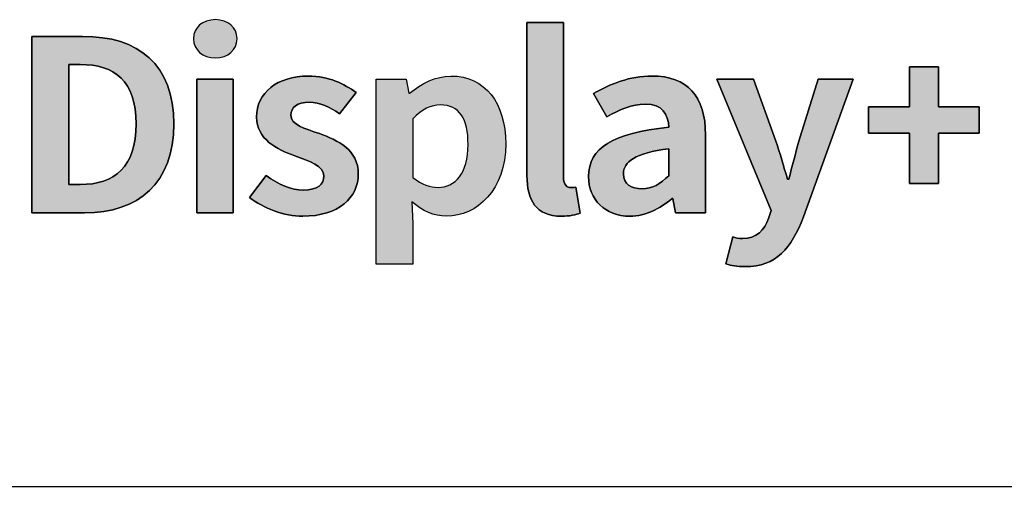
# Model space of a CAD drawing. Header units: millimetres. Extents: x 0 to 3401, y -1 to 1189.
# Tile 33 of 40: x 3279.16 to 3292.77, y 31.04 to 37.49. Entities that reach past the tile are written whole.
import ezdxf

# ---------------------------------------------------------------- set-up
doc = ezdxf.new("R2010")
doc.units = ezdxf.units.MM
doc.header["$LTSCALE"] = 65.395
doc.layers.get('0').update_dxf_attribs({"linetype": 'CONTINUOUS'})

msp = doc.modelspace()

# ---------------------------------------------------------------- hatches: boundary and pattern name
at = {"linetype": 'Continuous'}
h = msp.add_hatch(color=256, dxfattribs=at)
h.paths.add_polyline_path([(3282.116, 34.82), (3282.116, 36.666), (3281.613, 36.666), (3281.613, 34.82)])
edge = h.paths.add_edge_path()
edge.add_spline(control_points=[(3282.34, 35.034), (3282.53, 34.882), (3282.816, 34.774), (3283.074, 34.774)], knot_values=[0, 0, 0, 0, 1, 1, 1, 1], degree=3, periodic=0)
edge.add_spline(control_points=[(3283.074, 34.774), (3283.577, 34.774), (3283.842, 35.034), (3283.842, 35.357)], knot_values=[0, 0, 0, 0, 1, 1, 1, 1], degree=3, periodic=0)
edge.add_spline(control_points=[(3283.842, 35.357), (3283.842, 35.7), (3283.56, 35.822), (3283.305, 35.915)], knot_values=[0, 0, 0, 0, 1, 1, 1, 1], degree=3, periodic=0)
edge.add_spline(control_points=[(3283.305, 35.915), (3283.102, 35.987), (3282.912, 36.037), (3282.912, 36.172)], knot_values=[0, 0, 0, 0, 1, 1, 1, 1], degree=3, periodic=0)
edge.add_spline(control_points=[(3282.912, 36.172), (3282.912, 36.277), (3282.995, 36.35), (3283.167, 36.35)], knot_values=[0, 0, 0, 0, 1, 1, 1, 1], degree=3, periodic=0)
edge.add_spline(control_points=[(3283.167, 36.35), (3283.312, 36.35), (3283.446, 36.284), (3283.584, 36.191)], knot_values=[0, 0, 0, 0, 1, 1, 1, 1], degree=3, periodic=0)
edge.add_line((3283.584, 36.191), (3283.811, 36.485))
edge.add_spline(control_points=[(3283.811, 36.485), (3283.649, 36.6), (3283.436, 36.712), (3283.153, 36.712)], knot_values=[0, 0, 0, 0, 1, 1, 1, 1], degree=3, periodic=0)
edge.add_spline(control_points=[(3283.153, 36.712), (3282.719, 36.712), (3282.437, 36.478), (3282.437, 36.145)], knot_values=[0, 0, 0, 0, 1, 1, 1, 1], degree=3, periodic=0)
edge.add_spline(control_points=[(3282.437, 36.145), (3282.437, 35.839), (3282.719, 35.697), (3282.964, 35.608)], knot_values=[0, 0, 0, 0, 1, 1, 1, 1], degree=3, periodic=0)
edge.add_spline(control_points=[(3282.964, 35.608), (3283.167, 35.532), (3283.367, 35.469), (3283.367, 35.331)], knot_values=[0, 0, 0, 0, 1, 1, 1, 1], degree=3, periodic=0)
edge.add_spline(control_points=[(3283.367, 35.331), (3283.367, 35.215), (3283.281, 35.136), (3283.088, 35.136)], knot_values=[0, 0, 0, 0, 1, 1, 1, 1], degree=3, periodic=0)
edge.add_spline(control_points=[(3283.088, 35.136), (3282.909, 35.136), (3282.743, 35.209), (3282.571, 35.337)], knot_values=[0, 0, 0, 0, 1, 1, 1, 1], degree=3, periodic=0)
edge.add_line((3282.571, 35.337), (3282.34, 35.034))
edge = h.paths.add_edge_path()
edge.add_line((3279.332, 37.26), (3279.332, 34.82))
edge.add_line((3279.332, 34.82), (3280.059, 34.82))
edge.add_spline(control_points=[(3280.059, 34.82), (3280.81, 34.82), (3281.293, 35.229), (3281.293, 36.05)], knot_values=[0, 0, 0, 0, 1, 1, 1, 1], degree=3, periodic=0)
edge.add_spline(control_points=[(3281.293, 36.05), (3281.293, 36.874), (3280.81, 37.26), (3280.032, 37.26)], knot_values=[0, 0, 0, 0, 1, 1, 1, 1], degree=3, periodic=0)
edge.add_line((3280.032, 37.26), (3279.332, 37.26))
edge = h.paths.add_edge_path()
edge.add_spline(control_points=[(3280.772, 36.05), (3280.772, 35.456), (3280.476, 35.212), (3280.001, 35.212)], knot_values=[0, 0, 0, 0, 1, 1, 1, 1], degree=3, periodic=0)
edge.add_line((3280.001, 35.212), (3279.842, 35.212))
edge.add_line((3279.842, 35.212), (3279.842, 36.871))
edge.add_line((3279.842, 36.871), (3280.001, 36.871))
edge.add_spline(control_points=[(3280.001, 36.871), (3280.476, 36.871), (3280.772, 36.646), (3280.772, 36.05)], knot_values=[0, 0, 0, 0, 1, 1, 1, 1], degree=3, periodic=0)
edge = h.paths.add_edge_path()
edge.add_spline(control_points=[(3281.868, 37.491), (3281.693, 37.491), (3281.565, 37.385), (3281.565, 37.227)], knot_values=[0, 0, 0, 0, 1, 1, 1, 1], degree=3, periodic=0)
edge.add_spline(control_points=[(3281.565, 37.227), (3281.565, 37.075), (3281.693, 36.963), (3281.868, 36.963)], knot_values=[0, 0, 0, 0, 1, 1, 1, 1], degree=3, periodic=0)
edge.add_spline(control_points=[(3281.868, 36.963), (3282.04, 36.963), (3282.168, 37.075), (3282.168, 37.227)], knot_values=[0, 0, 0, 0, 1, 1, 1, 1], degree=3, periodic=0)
edge.add_spline(control_points=[(3282.168, 37.227), (3282.168, 37.385), (3282.04, 37.491), (3281.868, 37.491)], knot_values=[0, 0, 0, 0, 1, 1, 1, 1], degree=3, periodic=0)
h = msp.add_hatch(color=256, dxfattribs=at)
h.paths.add_polyline_path([(3291.858, 35.224), (3291.858, 35.924), (3292.421, 35.924), (3292.421, 36.286), (3291.858, 36.286), (3291.858, 36.839), (3291.459, 36.839), (3291.459, 36.286), (3290.892, 36.286), (3290.892, 35.924), (3291.459, 35.924), (3291.459, 35.224)])
edge = h.paths.add_edge_path()
edge.add_spline(control_points=[(3289.772, 35.288), (3289.717, 35.466), (3289.669, 35.644), (3289.61, 35.809)], knot_values=[0, 0, 0, 0, 1, 1, 1, 1], degree=3, periodic=0)
edge.add_line((3289.61, 35.809), (3289.304, 36.666))
edge.add_line((3289.304, 36.666), (3288.794, 36.666))
edge.add_line((3288.794, 36.666), (3289.545, 34.853))
edge.add_line((3289.545, 34.853), (3289.511, 34.744))
edge.add_spline(control_points=[(3289.511, 34.744), (3289.455, 34.582), (3289.345, 34.464), (3289.149, 34.464)], knot_values=[0, 0, 0, 0, 1, 1, 1, 1], degree=3, periodic=0)
edge.add_spline(control_points=[(3289.149, 34.464), (3289.104, 34.464), (3289.049, 34.477), (3289.014, 34.487)], knot_values=[0, 0, 0, 0, 1, 1, 1, 1], degree=3, periodic=0)
edge.add_line((3289.014, 34.487), (3288.921, 34.114))
edge.add_spline(control_points=[(3288.921, 34.114), (3288.997, 34.091), (3289.073, 34.078), (3289.187, 34.078)], knot_values=[0, 0, 0, 0, 1, 1, 1, 1], degree=3, periodic=0)
edge.add_spline(control_points=[(3289.187, 34.078), (3289.617, 34.078), (3289.824, 34.329), (3289.993, 34.764)], knot_values=[0, 0, 0, 0, 1, 1, 1, 1], degree=3, periodic=0)
edge.add_line((3289.993, 34.764), (3290.678, 36.666))
edge.add_line((3290.678, 36.666), (3290.193, 36.666))
edge.add_line((3290.193, 36.666), (3289.927, 35.809))
edge.add_spline(control_points=[(3289.927, 35.809), (3289.883, 35.638), (3289.834, 35.459), (3289.79, 35.288)], knot_values=[0, 0, 0, 0, 1, 1, 1, 1], degree=3, periodic=0)
edge.add_line((3289.79, 35.288), (3289.772, 35.288))
edge = h.paths.add_edge_path()
edge.add_line((3288.187, 35.018), (3288.225, 34.82))
edge.add_line((3288.225, 34.82), (3288.639, 34.82))
edge.add_line((3288.639, 34.82), (3288.639, 35.898))
edge.add_spline(control_points=[(3288.639, 35.898), (3288.639, 36.432), (3288.387, 36.712), (3287.898, 36.712)], knot_values=[0, 0, 0, 0, 1, 1, 1, 1], degree=3, periodic=0)
edge.add_spline(control_points=[(3287.898, 36.712), (3287.595, 36.712), (3287.319, 36.604), (3287.092, 36.468)], knot_values=[0, 0, 0, 0, 1, 1, 1, 1], degree=3, periodic=0)
edge.add_line((3287.092, 36.468), (3287.274, 36.149))
edge.add_spline(control_points=[(3287.274, 36.149), (3287.454, 36.248), (3287.626, 36.323), (3287.805, 36.323)], knot_values=[0, 0, 0, 0, 1, 1, 1, 1], degree=3, periodic=0)
edge.add_spline(control_points=[(3287.805, 36.323), (3288.043, 36.323), (3288.125, 36.185), (3288.132, 36.004)], knot_values=[0, 0, 0, 0, 1, 1, 1, 1], degree=3, periodic=0)
edge.add_spline(control_points=[(3288.132, 36.004), (3287.357, 35.924), (3287.023, 35.717), (3287.023, 35.321)], knot_values=[0, 0, 0, 0, 1, 1, 1, 1], degree=3, periodic=0)
edge.add_spline(control_points=[(3287.023, 35.321), (3287.023, 35.008), (3287.25, 34.774), (3287.595, 34.774)], knot_values=[0, 0, 0, 0, 1, 1, 1, 1], degree=3, periodic=0)
edge.add_spline(control_points=[(3287.595, 34.774), (3287.815, 34.774), (3288.008, 34.879), (3288.177, 35.018)], knot_values=[0, 0, 0, 0, 1, 1, 1, 1], degree=3, periodic=0)
edge.add_line((3288.187, 35.018), (3288.177, 35.018))
edge = h.paths.add_edge_path()
edge.add_spline(control_points=[(3286.847, 35.176), (3286.813, 35.169), (3286.799, 35.169), (3286.778, 35.169)], knot_values=[0, 0, 0, 0, 1, 1, 1, 1], degree=3, periodic=0)
edge.add_spline(control_points=[(3286.778, 35.169), (3286.73, 35.169), (3286.675, 35.206), (3286.675, 35.314)], knot_values=[0, 0, 0, 0, 1, 1, 1, 1], degree=3, periodic=0)
edge.add_line((3286.675, 35.314), (3286.675, 37.451))
edge.add_line((3286.675, 37.451), (3286.172, 37.451))
edge.add_line((3286.172, 37.451), (3286.172, 35.337))
edge.add_spline(control_points=[(3286.172, 35.337), (3286.172, 34.995), (3286.296, 34.774), (3286.647, 34.774)], knot_values=[0, 0, 0, 0, 1, 1, 1, 1], degree=3, periodic=0)
edge.add_spline(control_points=[(3286.647, 34.774), (3286.764, 34.774), (3286.851, 34.793), (3286.909, 34.817)], knot_values=[0, 0, 0, 0, 1, 1, 1, 1], degree=3, periodic=0)
edge.add_line((3286.909, 34.817), (3286.847, 35.176))
edge = h.paths.add_edge_path()
edge.add_spline(control_points=[(3288.132, 35.334), (3288.012, 35.219), (3287.905, 35.153), (3287.76, 35.153)], knot_values=[0, 0, 0, 0, 1, 1, 1, 1], degree=3, periodic=0)
edge.add_spline(control_points=[(3287.76, 35.153), (3287.612, 35.153), (3287.505, 35.215), (3287.505, 35.361)], knot_values=[0, 0, 0, 0, 1, 1, 1, 1], degree=3, periodic=0)
edge.add_spline(control_points=[(3287.505, 35.361), (3287.505, 35.525), (3287.664, 35.647), (3288.132, 35.707)], knot_values=[0, 0, 0, 0, 1, 1, 1, 1], degree=3, periodic=0)
edge.add_line((3288.132, 35.707), (3288.132, 35.334))
h = msp.add_hatch(color=256, dxfattribs=at)
edge = h.paths.add_edge_path()
edge.add_line((3284.58, 34.975), (3284.594, 34.671))
edge.add_line((3284.594, 34.671), (3284.594, 34.111))
edge.add_line((3284.594, 34.111), (3284.091, 34.111))
edge.add_line((3284.091, 34.111), (3284.091, 36.666))
edge.add_line((3284.091, 36.666), (3284.504, 36.666))
edge.add_line((3284.504, 36.666), (3284.539, 36.475))
edge.add_line((3284.539, 36.475), (3284.552, 36.475))
edge.add_spline(control_points=[(3284.552, 36.475), (3284.714, 36.607), (3284.914, 36.712), (3285.121, 36.712), (3285.596, 36.712), (3285.879, 36.34), (3285.879, 35.773), (3285.879, 35.14), (3285.483, 34.774), (3285.059, 34.774), (3284.89, 34.774), (3284.728, 34.846), (3284.58, 34.975)], knot_values=[3, 3, 3, 3, 4, 4, 4, 5, 5, 5, 6, 6, 6, 7, 7, 7, 7], degree=3, periodic=0)
edge = h.paths.add_edge_path()
edge.add_spline(control_points=[(3285.359, 35.766), (3285.359, 36.119), (3285.241, 36.313), (3284.976, 36.313), (3284.845, 36.313), (3284.728, 36.251), (3284.594, 36.122)], knot_values=[0, 0, 0, 0, 1, 1, 1, 2, 2, 2, 2], degree=3, periodic=0)
edge.add_line((3284.594, 36.122), (3284.594, 35.311))
edge.add_spline(control_points=[(3284.594, 35.311), (3284.718, 35.209), (3284.842, 35.173), (3284.945, 35.173), (3285.179, 35.173), (3285.359, 35.364), (3285.359, 35.766)], knot_values=[3, 3, 3, 3, 4, 4, 4, 5, 5, 5, 5], degree=3, periodic=0)

# ---------------------------------------------------------------- linework, layer by layer
for p, q in [((3286.675, 37.451), (3286.172, 37.451)), ((3286.172, 37.451), (3286.172, 35.337)), ((3286.172, 35.337), (3286.172, 37.451)), ((3286.172, 37.451), (3286.675, 37.451)), ((3286.675, 35.314), (3286.675, 37.451)), ((3286.675, 37.451), (3286.675, 35.314)), ((3280.032, 37.26), (3279.332, 37.26)), ((3279.332, 37.26), (3279.332, 34.82)), ((3279.332, 37.26), (3280.032, 37.26)), ((3279.332, 34.82), (3279.332, 37.26)), ((3279.842, 35.212), (3279.842, 36.871)), ((3279.842, 36.871), (3280.001, 36.871)), ((3280.001, 36.871), (3279.842, 36.871)), ((3279.842, 36.871), (3279.842, 35.212)), ((3291.858, 36.839), (3291.459, 36.839)), ((3291.459, 36.839), (3291.459, 36.286)), ((3291.459, 36.839), (3291.858, 36.839)), ((3291.459, 36.286), (3291.459, 36.839)), ((3291.858, 36.286), (3291.858, 36.839)), ((3291.858, 36.839), (3291.858, 36.286)), ((3282.116, 36.666), (3281.613, 36.666)), ((3281.613, 36.666), (3281.613, 34.82)), ((3281.613, 36.666), (3282.116, 36.666)), ((3281.613, 34.82), (3281.613, 36.666)), ((3282.116, 34.82), (3282.116, 36.666)), ((3282.116, 36.666), (3282.116, 34.82)), ((3284.091, 34.111), (3284.091, 36.666)), ((3284.091, 36.666), (3284.504, 36.666)), ((3284.091, 36.666), (3284.504, 36.666)), ((3284.091, 34.111), (3284.091, 36.666)), ((3284.504, 36.666), (3284.539, 36.475)), ((3284.504, 36.666), (3284.539, 36.475)), ((3289.304, 36.666), (3288.794, 36.666)), ((3288.794, 36.666), (3289.545, 34.853)), ((3289.545, 34.853), (3288.794, 36.666)), ((3288.794, 36.666), (3289.304, 36.666)), ((3289.61, 35.809), (3289.304, 36.666)), ((3289.304, 36.666), (3289.61, 35.809)), ((3290.193, 36.666), (3289.927, 35.809)), ((3289.927, 35.809), (3290.193, 36.666)), ((3289.993, 34.764), (3290.678, 36.666)), ((3290.678, 36.666), (3289.993, 34.764)), ((3290.678, 36.666), (3290.193, 36.666)), ((3290.193, 36.666), (3290.678, 36.666)), ((3283.584, 36.191), (3283.811, 36.485)), ((3283.811, 36.485), (3283.584, 36.191)), ((3284.539, 36.475), (3284.552, 36.475)), ((3284.539, 36.475), (3284.552, 36.475)), ((3287.092, 36.468), (3287.274, 36.149)), ((3287.274, 36.149), (3287.092, 36.468)), ((3291.459, 36.286), (3290.892, 36.286)), ((3290.892, 36.286), (3290.892, 35.924)), ((3290.892, 36.286), (3291.459, 36.286)), ((3290.892, 35.924), (3290.892, 36.286)), ((3292.421, 36.286), (3291.858, 36.286)), ((3291.858, 36.286), (3292.421, 36.286)), ((3292.421, 35.924), (3292.421, 36.286)), ((3292.421, 36.286), (3292.421, 35.924)), ((3284.594, 36.122), (3284.594, 35.311)), ((3284.594, 36.122), (3284.594, 35.311)), ((3290.892, 35.924), (3291.459, 35.924)), ((3291.459, 35.924), (3290.892, 35.924)), ((3291.459, 35.924), (3291.459, 35.224)), ((3291.459, 35.224), (3291.459, 35.924)), ((3291.858, 35.924), (3292.421, 35.924)), ((3291.858, 35.224), (3291.858, 35.924)), ((3292.421, 35.924), (3291.858, 35.924)), ((3291.858, 35.924), (3291.858, 35.224)), ((3288.639, 34.82), (3288.639, 35.898)), ((3288.639, 35.898), (3288.639, 34.82)), ((3288.132, 35.707), (3288.132, 35.334)), ((3288.132, 35.334), (3288.132, 35.707)), ((3282.571, 35.337), (3282.34, 35.034)), ((3282.34, 35.034), (3282.571, 35.337)), ((3289.79, 35.288), (3289.772, 35.288)), ((3289.772, 35.288), (3289.79, 35.288)), ((3280.001, 35.212), (3279.842, 35.212)), ((3279.842, 35.212), (3280.001, 35.212)), ((3286.909, 34.817), (3286.847, 35.176)), ((3286.847, 35.176), (3286.909, 34.817)), ((3291.858, 35.224), (3291.459, 35.224)), ((3291.459, 35.224), (3291.858, 35.224)), ((3284.58, 34.975), (3284.594, 34.671)), ((3284.58, 34.975), (3284.594, 34.671)), ((3288.187, 35.018), (3288.177, 35.018)), ((3288.187, 35.018), (3288.225, 34.82)), ((3288.225, 34.82), (3288.187, 35.018)), ((3289.545, 34.853), (3289.511, 34.744)), ((3289.511, 34.744), (3289.545, 34.853)), ((3279.332, 34.82), (3280.059, 34.82)), ((3280.059, 34.82), (3279.332, 34.82)), ((3282.116, 34.82), (3281.613, 34.82)), ((3281.613, 34.82), (3282.116, 34.82)), ((3288.225, 34.82), (3288.639, 34.82)), ((3288.639, 34.82), (3288.225, 34.82)), ((3284.594, 34.671), (3284.594, 34.111)), ((3284.594, 34.671), (3284.594, 34.111)), ((3289.014, 34.487), (3288.921, 34.114)), ((3288.921, 34.114), (3289.014, 34.487)), ((3284.594, 34.111), (3284.091, 34.111)), ((3284.594, 34.111), (3284.091, 34.111)), ((3223.166, 31.04), (3371.658, 31.04))]:
    msp.add_line(p, q, dxfattribs=at)
at = {"color": 6, "linetype": 'Continuous'}
msp.add_line((1745.313, 31.04), (3344.574, 31.04), dxfattribs=at)
at = {"linetype": 'Continuous'}
for points, knots in [([(3281.565, 37.227), (3281.565, 37.385), (3281.693, 37.491), (3281.868, 37.491), (3282.04, 37.491), (3282.168, 37.385), (3282.168, 37.227), (3282.168, 37.075), (3282.04, 36.963), (3281.868, 36.963), (3281.693, 36.963), (3281.565, 37.075), (3281.565, 37.227)], [0, 0, 0, 0, 1, 1, 1, 2, 2, 2, 3, 3, 3, 4, 4, 4, 4]), ([(3280.032, 37.26), (3280.81, 37.26), (3281.293, 36.874), (3281.293, 36.05), (3281.293, 35.229), (3280.81, 34.82), (3280.059, 34.82)], [1, 1, 1, 1, 2, 2, 2, 3, 3, 3, 3]), ([(3280.001, 35.212), (3280.476, 35.212), (3280.772, 35.456), (3280.772, 36.05), (3280.772, 36.646), (3280.476, 36.871), (3280.001, 36.871)], [0, 0, 0, 0, 1, 1, 1, 2, 2, 2, 2]), ([(3282.964, 35.608), (3282.719, 35.697), (3282.437, 35.839), (3282.437, 36.145), (3282.437, 36.478), (3282.719, 36.712), (3283.153, 36.712), (3283.436, 36.712), (3283.649, 36.6), (3283.811, 36.485)], [4, 4, 4, 4, 5, 5, 5, 6, 6, 6, 7, 7, 7, 7]), ([(3284.552, 36.475), (3284.714, 36.607), (3284.914, 36.712), (3285.121, 36.712), (3285.596, 36.712), (3285.879, 36.34), (3285.879, 35.773), (3285.879, 35.14), (3285.483, 34.774), (3285.059, 34.774), (3284.89, 34.774), (3284.728, 34.846), (3284.58, 34.975)], [3, 3, 3, 3, 4, 4, 4, 5, 5, 5, 6, 6, 6, 7, 7, 7, 7]), ([(3284.552, 36.475), (3284.714, 36.607), (3284.914, 36.712), (3285.121, 36.712), (3285.596, 36.712), (3285.879, 36.34), (3285.879, 35.773), (3285.879, 35.14), (3285.483, 34.774), (3285.059, 34.774), (3284.89, 34.774), (3284.728, 34.846), (3284.58, 34.975)], [3, 3, 3, 3, 4, 4, 4, 5, 5, 5, 6, 6, 6, 7, 7, 7, 7]), ([(3287.092, 36.468), (3287.319, 36.604), (3287.595, 36.712), (3287.898, 36.712), (3288.387, 36.712), (3288.639, 36.432), (3288.639, 35.898)], [4, 4, 4, 4, 5, 5, 5, 6, 6, 6, 6]), ([(3283.584, 36.191), (3283.446, 36.284), (3283.312, 36.35), (3283.167, 36.35), (3282.995, 36.35), (3282.912, 36.277), (3282.912, 36.172), (3282.912, 36.037), (3283.102, 35.987), (3283.305, 35.915)], [8, 8, 8, 8, 9, 9, 9, 10, 10, 10, 11, 11, 11, 11]), ([(3288.132, 36.004), (3288.125, 36.185), (3288.043, 36.323), (3287.805, 36.323), (3287.626, 36.323), (3287.454, 36.248), (3287.274, 36.149)], [1, 1, 1, 1, 2, 2, 2, 3, 3, 3, 3]), ([(3285.359, 35.766), (3285.359, 36.119), (3285.241, 36.313), (3284.976, 36.313), (3284.845, 36.313), (3284.728, 36.251), (3284.594, 36.122)], [0, 0, 0, 0, 1, 1, 1, 2, 2, 2, 2]), ([(3285.359, 35.766), (3285.359, 36.119), (3285.241, 36.313), (3284.976, 36.313), (3284.845, 36.313), (3284.728, 36.251), (3284.594, 36.122)], [0, 0, 0, 0, 1, 1, 1, 2, 2, 2, 2]), ([(3283.305, 35.915), (3283.56, 35.822), (3283.842, 35.7), (3283.842, 35.357), (3283.842, 35.034), (3283.577, 34.774), (3283.074, 34.774), (3282.816, 34.774), (3282.53, 34.882), (3282.34, 35.034)], [11, 11, 11, 11, 12, 12, 12, 13, 13, 13, 14, 14, 14, 14]), ([(3284.594, 35.311), (3284.718, 35.209), (3284.842, 35.173), (3284.945, 35.173), (3285.179, 35.173), (3285.359, 35.364), (3285.359, 35.766)], [3, 3, 3, 3, 4, 4, 4, 5, 5, 5, 5]), ([(3284.594, 35.311), (3284.718, 35.209), (3284.842, 35.173), (3284.945, 35.173), (3285.179, 35.173), (3285.359, 35.364), (3285.359, 35.766)], [3, 3, 3, 3, 4, 4, 4, 5, 5, 5, 5]), ([(3288.132, 35.707), (3287.664, 35.647), (3287.505, 35.525), (3287.505, 35.361), (3287.505, 35.215), (3287.612, 35.153), (3287.76, 35.153), (3287.905, 35.153), (3288.012, 35.219), (3288.132, 35.334)], [1, 1, 1, 1, 2, 2, 2, 3, 3, 3, 4, 4, 4, 4]), ([(3282.571, 35.337), (3282.743, 35.209), (3282.909, 35.136), (3283.088, 35.136), (3283.281, 35.136), (3283.367, 35.215), (3283.367, 35.331), (3283.367, 35.469), (3283.167, 35.532), (3282.964, 35.608)], [1, 1, 1, 1, 2, 2, 2, 3, 3, 3, 4, 4, 4, 4]), ([(3286.909, 34.817), (3286.851, 34.793), (3286.764, 34.774), (3286.647, 34.774), (3286.296, 34.774), (3286.172, 34.995), (3286.172, 35.337)], [6, 6, 6, 6, 7, 7, 7, 8, 8, 8, 8]), ([(3286.675, 35.314), (3286.675, 35.206), (3286.73, 35.169), (3286.778, 35.169), (3286.799, 35.169), (3286.813, 35.169), (3286.847, 35.176)], [3, 3, 3, 3, 4, 4, 4, 5, 5, 5, 5]), ([(3288.177, 35.018), (3288.008, 34.879), (3287.815, 34.774), (3287.595, 34.774), (3287.25, 34.774), (3287.023, 35.008), (3287.023, 35.321)], [10, 10, 10, 10, 11, 11, 11, 12, 12, 12, 12]), ([(3289.993, 34.764), (3289.824, 34.329), (3289.617, 34.078), (3289.187, 34.078), (3289.073, 34.078), (3288.997, 34.091), (3288.921, 34.114)], [13, 13, 13, 13, 14, 14, 14, 15, 15, 15, 15]), ([(3289.014, 34.487), (3289.049, 34.477), (3289.104, 34.464), (3289.149, 34.464), (3289.345, 34.464), (3289.455, 34.582), (3289.511, 34.744)], [1, 1, 1, 1, 2, 2, 2, 3, 3, 3, 3])]:
    msp.add_open_spline(points, degree=3, knots=knots, dxfattribs=at)
for points in [[(3281.868, 37.491), (3281.693, 37.491), (3281.565, 37.385), (3281.565, 37.227)], [(3282.168, 37.227), (3282.168, 37.385), (3282.04, 37.491), (3281.868, 37.491)], [(3281.293, 36.05), (3281.293, 36.874), (3280.81, 37.26), (3280.032, 37.26)], [(3281.565, 37.227), (3281.565, 37.075), (3281.693, 36.963), (3281.868, 36.963)], [(3281.868, 36.963), (3282.04, 36.963), (3282.168, 37.075), (3282.168, 37.227)], [(3280.001, 36.871), (3280.476, 36.871), (3280.772, 36.646), (3280.772, 36.05)], [(3283.153, 36.712), (3282.719, 36.712), (3282.437, 36.478), (3282.437, 36.145)], [(3283.811, 36.485), (3283.649, 36.6), (3283.436, 36.712), (3283.153, 36.712)], [(3287.898, 36.712), (3287.595, 36.712), (3287.319, 36.604), (3287.092, 36.468)], [(3288.639, 35.898), (3288.639, 36.432), (3288.387, 36.712), (3287.898, 36.712)], [(3282.912, 36.172), (3282.912, 36.277), (3282.995, 36.35), (3283.167, 36.35)], [(3283.167, 36.35), (3283.312, 36.35), (3283.446, 36.284), (3283.584, 36.191)], [(3287.274, 36.149), (3287.454, 36.248), (3287.626, 36.323), (3287.805, 36.323)], [(3287.805, 36.323), (3288.043, 36.323), (3288.125, 36.185), (3288.132, 36.004)], [(3280.772, 36.05), (3280.772, 35.456), (3280.476, 35.212), (3280.001, 35.212)], [(3280.059, 34.82), (3280.81, 34.82), (3281.293, 35.229), (3281.293, 36.05)], [(3282.437, 36.145), (3282.437, 35.839), (3282.719, 35.697), (3282.964, 35.608)], [(3283.305, 35.915), (3283.102, 35.987), (3282.912, 36.037), (3282.912, 36.172)], [(3283.842, 35.357), (3283.842, 35.7), (3283.56, 35.822), (3283.305, 35.915)], [(3288.132, 36.004), (3287.357, 35.924), (3287.023, 35.717), (3287.023, 35.321)], [(3287.023, 35.321), (3287.023, 35.717), (3287.357, 35.924), (3288.132, 36.004)], [(3289.772, 35.288), (3289.717, 35.466), (3289.669, 35.644), (3289.61, 35.809)], [(3289.61, 35.809), (3289.669, 35.644), (3289.717, 35.466), (3289.772, 35.288)], [(3289.927, 35.809), (3289.883, 35.638), (3289.834, 35.459), (3289.79, 35.288)], [(3289.79, 35.288), (3289.834, 35.459), (3289.883, 35.638), (3289.927, 35.809)], [(3287.505, 35.361), (3287.505, 35.525), (3287.664, 35.647), (3288.132, 35.707)], [(3282.964, 35.608), (3283.167, 35.532), (3283.367, 35.469), (3283.367, 35.331)], [(3283.088, 35.136), (3282.909, 35.136), (3282.743, 35.209), (3282.571, 35.337)], [(3283.074, 34.774), (3283.577, 34.774), (3283.842, 35.034), (3283.842, 35.357)], [(3283.367, 35.331), (3283.367, 35.215), (3283.281, 35.136), (3283.088, 35.136)], [(3286.172, 35.337), (3286.172, 34.995), (3286.296, 34.774), (3286.647, 34.774)], [(3286.778, 35.169), (3286.73, 35.169), (3286.675, 35.206), (3286.675, 35.314)], [(3287.023, 35.321), (3287.023, 35.008), (3287.25, 34.774), (3287.595, 34.774)], [(3287.76, 35.153), (3287.612, 35.153), (3287.505, 35.215), (3287.505, 35.361)], [(3288.132, 35.334), (3288.012, 35.219), (3287.905, 35.153), (3287.76, 35.153)], [(3286.847, 35.176), (3286.813, 35.169), (3286.799, 35.169), (3286.778, 35.169)], [(3282.34, 35.034), (3282.53, 34.882), (3282.816, 34.774), (3283.074, 34.774)], [(3287.595, 34.774), (3287.815, 34.774), (3288.008, 34.879), (3288.177, 35.018)], [(3286.647, 34.774), (3286.764, 34.774), (3286.851, 34.793), (3286.909, 34.817)], [(3289.511, 34.744), (3289.455, 34.582), (3289.345, 34.464), (3289.149, 34.464)], [(3289.187, 34.078), (3289.617, 34.078), (3289.824, 34.329), (3289.993, 34.764)], [(3289.149, 34.464), (3289.104, 34.464), (3289.049, 34.477), (3289.014, 34.487)], [(3288.921, 34.114), (3288.997, 34.091), (3289.073, 34.078), (3289.187, 34.078)]]:
    msp.add_open_spline(points, degree=3, dxfattribs=at)

doc.saveas('drawing.dxf')
